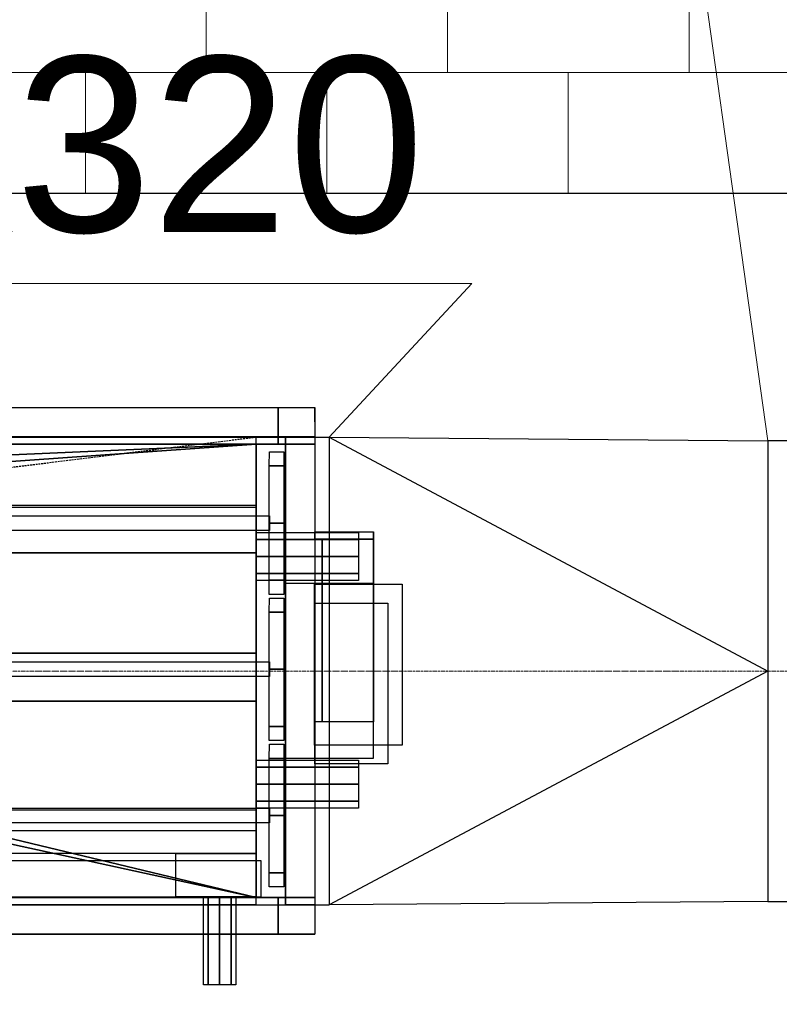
# Model space of a CAD drawing. Header units: millimetres. Extents: x 918337 to 1269480, y -257156 to -67477.
# Tile 58 of 114: x 1154582 to 1155101, y -221706 to -221033. Entities that reach past the tile are written whole.
import ezdxf

# ---------------------------------------------------------------- set-up
doc = ezdxf.new("R2010")
doc.units = ezdxf.units.MM
doc.linetypes.add('ACAD_ISO10W100', pattern=[18.5, 12, -3, 0.5, -3])
doc.linetypes.add('ČÁRKOVANÁ', pattern=[19.05, 12.7, -6.35])
doc.layers.get('0').update_dxf_attribs({"color": 8, "lineweight": 9})
for name, color, linetype, lineweight in [('1VZT - LEGENDY', 7, 'Continuous', 13), ('1VZT-POTRUBI', 4, 'Continuous', 30), ('1VZT-srafy', 253, 'Continuous', 13), ('1VZT-ČERCHOVANÁ', 7, 'ACAD_ISO10W100', 9), ('LEGENDY', 7, 'Continuous', 9)]:
    doc.layers.add(name, color=color, linetype=linetype, lineweight=lineweight)
for name, color, linetype in [('MAT_110_BYOLXP103919182844', 110, 'Continuous'), ('MAT_154_BYOLXP103919182844', 154, 'Continuous'), ('MAT_251_BYOLXP103919182844', 251, 'Continuous'), ('MAT_252_BYOLXP103919182844', 252, 'Continuous'), ('MAT_253_BYOLXP103919182844', 253, 'Continuous'), ('MAT_30_BYOLXP103919182844', 30, 'Continuous'), ('MAT_42_BYOLXP103919182844', 42, 'Continuous')]:
    doc.layers.add(name, color=color, linetype=linetype)
doc.styles.get("Standard").update_dxf_attribs({"font": 'arial.ttf'})

# ---------------------------------------------------------------- blocks, each defined once
blk = doc.blocks.new('1261_0_BYOLXP103919182844')
at = {"layer": 'MAT_253_BYOLXP103919182844'}
for points in [[(3245.2249, -220.0017), (2555.2249, -220.0017), (2555.2249, -200.0017), (3245.2249, -200.0017)], [(2575.2249, -540.0016), (2555.2249, -540.0016), (2555.2249, -220.0017), (2575.2249, -220.0017)], [(3245.2249, -540.0017), (3225.2249, -540.0017), (3225.2249, -220.0017), (3245.2249, -220.0017)], [(3245.2249, -560.0017), (2555.2249, -560.0016), (2555.2249, -540.0016), (3245.2249, -540.0017)]]:
    blk.add_3dface(points, dxfattribs=at)
blk = doc.blocks.new('1273_1_BYOLXP103919182844')
at = {"layer": 'MAT_253_BYOLXP103919182844'}
for points in [[(3245.2249, -220.0017), (2555.2249, -220.0017), (2555.2249, -200.0017), (3245.2249, -200.0017)], [(2575.2249, -540.0017), (2555.2249, -540.0017), (2555.2249, -220.0017), (2575.2249, -220.0017)], [(3245.2249, -540.0017), (3225.2249, -540.0017), (3225.2249, -220.0017), (3245.2249, -220.0017)], [(3245.2249, -560.0017), (2555.2249, -560.0017), (2555.2249, -540.0017), (3245.2249, -540.0017)]]:
    blk.add_3dface(points, dxfattribs=at)
blk = doc.blocks.new('1264_6_BYOLXP103919182844')
at = {"layer": 'MAT_253_BYOLXP103919182844'}
blk.add_3dface([(3220.2244, -560.002), (2580.2244, -560.002), (2580.2246, -535.002), (3220.2244, -535.002)], dxfattribs=at)
blk = doc.blocks.new('1264_7_BYOLXP103919182844')
at = {"layer": 'MAT_253_BYOLXP103919182844'}
blk.add_3dface([(3220.2246, -560.002), (2580.2246, -560.002), (2580.2246, -535.002), (3220.2246, -535.002)], dxfattribs=at)
blk = doc.blocks.new('1002_10_BYOLXP103919182844')
at = {"layer": 'MAT_252_BYOLXP103919182844'}
blk.add_3dface([(3220.2251, -225.0016), (2580.2251, -225.0016), (2580.2251, -200.0016), (3220.2251, -200.0016)], dxfattribs=at)
blk = doc.blocks.new('1002_11_BYOLXP103919182844')
at = {"layer": 'MAT_252_BYOLXP103919182844'}
blk.add_3dface([(3220.2249, -225.0018), (2580.2249, -225.0018), (2580.2249, -200.0018), (3220.2249, -200.0018)], dxfattribs=at)
blk = doc.blocks.new('1002_12_BYOLXP103919182844')
at = {"layer": 'MAT_252_BYOLXP103919182844'}
blk.add_3dface([(3220.2251, -560.0017), (2580.2251, -560.0016), (2580.2251, -535.0016), (3220.2251, -535.0017)], dxfattribs=at)
blk = doc.blocks.new('1002_13_BYOLXP103919182844')
at = {"layer": 'MAT_252_BYOLXP103919182844'}
blk.add_3dface([(3220.2249, -560.0017), (2580.2249, -560.0017), (2580.2249, -535.0017), (3220.2249, -535.0017)], dxfattribs=at)
blk = doc.blocks.new('1002_15_BYOLXP103919182844')
at = {"layer": 'MAT_253_BYOLXP103919182844'}
for points in [[(3245.2249, -225.0018), (3220.2249, -225.0018), (3220.2249, -200.0018), (3245.2249, -200.0018)], [(3245.2249, -535.0018), (3205.2249, -535.0018), (3205.2249, -225.0018), (3245.2249, -225.0018)], [(3245.2249, -560.0018), (3220.2249, -560.0018), (3220.2249, -535.0018), (3245.2249, -535.0018)]]:
    blk.add_3dface(points, dxfattribs=at)
blk = doc.blocks.new('1002_16_BYOLXP103919182844')
at = {"layer": 'MAT_252_BYOLXP103919182844'}
blk.add_3dface([(3220.2249, -560.0017), (2580.2251, -560.0017), (2580.2251, -535.0017), (3220.2249, -535.0017)], dxfattribs=at)
blk = doc.blocks.new('1293_20_BYOLXP103919182844')
at = {"layer": 'MAT_251_BYOLXP103919182844'}
blk.add_3dface([(3285.4248, -415.0017), (3250.4248, -415.0017), (3250.4248, -290.0016), (3285.4248, -290.0016)], dxfattribs=at)
blk = doc.blocks.new('1293_21_BYOLXP103919182844')
at = {"layer": 'MAT_252_BYOLXP103919182844'}
blk.add_3dface([(3250.425, -415.0017), (3245.625, -415.0017), (3245.625, -290.0016), (3250.425, -290.0016)], dxfattribs=at)
blk = doc.blocks.new('1293_22_BYOLXP103919182844')
at = {"layer": 'MAT_252_BYOLXP103919182844'}
blk.add_3dface([(3285.425, -290.0016), (3245.425, -290.0016), (3245.425, -285.0016), (3285.425, -285.0016)], dxfattribs=at)
blk = doc.blocks.new('1294_23_BYOLXP103919182844')
at = {"layer": 'MAT_252_BYOLXP103919182844'}
blk.add_3dface([(3285.4248, -290.0018), (3245.4248, -290.0018), (3245.4248, -285.0018), (3285.4248, -285.0018)], dxfattribs=at)
blk = doc.blocks.new('1294_24_BYOLXP103919182844')
at = {"layer": 'MAT_252_BYOLXP103919182844'}
blk.add_3dface([(3250.425, -415.0018), (3245.625, -415.0018), (3245.625, -290.0018), (3250.425, -290.0018)], dxfattribs=at)
blk = doc.blocks.new('1294_25_BYOLXP103919182844')
at = {"layer": 'MAT_251_BYOLXP103919182844'}
blk.add_3dface([(3285.425, -415.0018), (3250.425, -415.0018), (3250.425, -290.0018), (3285.425, -290.0018)], dxfattribs=at)
blk = doc.blocks.new('1001_32_BYOLXP103919182844')
at = {"layer": 'MAT_253_BYOLXP103919182844'}
blk.add_3dface([(3205.2246, -534.5016), (3150.2246, -534.5017), (3150.2246, -505.0016), (3205.2246, -505.0017)], dxfattribs=at)
blk = doc.blocks.new('1001_34_BYOLXP103919182844')
at = {"layer": 'MAT_253_BYOLXP103919182844'}
blk.add_3dface([(3205.2246, -505.0018), (2595.2246, -505.0017), (2595.2246, -475.0016), (3205.2246, -475.0017)], dxfattribs=at)
blk = doc.blocks.new('1027_36_BYOLXP103919182844')
at = {"layer": 'MAT_30_BYOLXP103919182844'}
blk.add_3dface([(3295.2251, -443.6637), (3245.2251, -443.6637), (3245.2251, -333.6637), (3295.2251, -333.6637)], dxfattribs=at)
blk = doc.blocks.new('1378_37_BYOLXP103919182844')
at = {"layer": 'MAT_253_BYOLXP103919182844'}
for points in [[(3205.2251, -445.8345), (3205.2251, -441.0018), (3275.2249, -441.0015), (3275.2249, -445.8342)], [(3205.2251, -457.5017), (3205.2251, -445.8345), (3275.2249, -445.8342), (3275.2251, -457.5015)], [(3205.2251, -469.169), (3205.2251, -457.5017), (3275.2251, -457.5015), (3275.2251, -469.1688)], [(3205.2251, -474.0017), (3205.2251, -469.169), (3275.2251, -469.1688), (3275.2251, -474.0015)]]:
    blk.add_3dface(points, dxfattribs=at)
blk = doc.blocks.new('1378_38_BYOLXP103919182844')
at = {"layer": 'MAT_253_BYOLXP103919182844'}
for points in [[(3205.2251, -290.1608), (3205.2251, -285.3281), (3275.2251, -285.3279), (3275.2251, -290.1606)], [(3205.2251, -301.8281), (3205.2251, -290.1608), (3275.2251, -290.1606), (3275.2251, -301.8279)], [(3205.2251, -313.4954), (3205.2251, -301.8281), (3275.2251, -301.8279), (3275.2251, -313.4952)], [(3205.2251, -318.3281), (3205.2251, -313.4954), (3275.2251, -313.4952), (3275.2251, -318.3278)]]:
    blk.add_3dface(points, dxfattribs=at)
blk = doc.blocks.new('1283_39_BYOLXP103919182844')
at = {"layer": 'MAT_42_BYOLXP103919182844'}
blk.add_3dface([(2595.2246, -225.0009), (3205.2246, -225.0025), (3205.2239, -535.0024), (2595.2239, -535.0009)], dxfattribs=at)
blk = doc.blocks.new('1264_41_BYOLXP103919182844')
at = {"layer": 'MAT_253_BYOLXP103919182844'}
blk.add_3dface([(3220.2253, -560.0018), (1760.2253, -560.0018), (1760.2253, -535.0018), (3220.2253, -535.0018)], dxfattribs=at)
blk = doc.blocks.new('1264_43_BYOLXP103919182844')
at = {"layer": 'MAT_253_BYOLXP103919182844'}
blk.add_3dface([(3220.2253, -560.0017), (1760.2253, -560.0018), (1760.2253, -535.0018), (3220.2253, -535.0017)], dxfattribs=at)
blk = doc.blocks.new('1002_47_BYOLXP103919182844')
at = {"layer": 'MAT_253_BYOLXP103919182844'}
blk.add_3dface([(2580.2251, -200.0001), (3220.2251, -200), (3220.2251, -225), (2580.2251, -225.0001)], dxfattribs=at)
blk = doc.blocks.new('1002_48_BYOLXP103919182844')
at = {"layer": 'MAT_253_BYOLXP103919182844'}
blk.add_3dface([(2580.2251, -200.0017), (3220.2251, -200.0017), (3220.2251, -225.0017), (2580.2251, -225.0017)], dxfattribs=at)
blk = doc.blocks.new('1002_51_BYOLXP103919182844')
at = {"layer": 'MAT_252_BYOLXP103919182844'}
blk.add_3dface([(3220.2251, -560.0017), (1760.2251, -560.0017), (1760.2251, -535.0017), (3220.2251, -535.0018)], dxfattribs=at)
blk = doc.blocks.new('1002_52_BYOLXP103919182844')
at = {"layer": 'MAT_252_BYOLXP103919182844'}
blk.add_3dface([(3220.2251, -560.0018), (1760.2251, -560.0018), (1760.2251, -535.0018), (3220.2251, -535.0019)], dxfattribs=at)
blk = doc.blocks.new('1002_53_BYOLXP103919182844')
at = {"layer": 'MAT_253_BYOLXP103919182844'}
for points in [[(3245.2251, -225.0017), (3220.2251, -225.0017), (3220.2251, -200.0017), (3245.2251, -200.0017)], [(3245.2251, -535.0017), (3205.2251, -535.0017), (3205.2251, -225.0017), (3245.2251, -225.0017)], [(3245.2251, -560.0017), (3220.2251, -560.0017), (3220.2251, -535.0017), (3245.2251, -535.0017)]]:
    blk.add_3dface(points, dxfattribs=at)
blk = doc.blocks.new('1002_55_BYOLXP103919182844')
at = {"layer": 'MAT_252_BYOLXP103919182844'}
blk.add_3dface([(3220.2251, -560.0017), (1760.2251, -560.0018), (1760.2251, -535.0018), (3220.2251, -535.0017)], dxfattribs=at)
blk = doc.blocks.new('1002_56_BYOLXP103919182844')
at = {"layer": 'MAT_252_BYOLXP103919182844'}
blk.add_3dface([(3220.2251, -225.0016), (2580.2251, -225.0016), (2580.2251, -200.0016), (3220.2251, -200.0016)], dxfattribs=at)
blk = doc.blocks.new('1292_64_BYOLXP103919182844')
at = {"layer": 'MAT_252_BYOLXP103919182844'}
blk.add_3dface([(3250.2251, -415.0017), (3245.425, -415.0017), (3245.425, -290.0017), (3250.2251, -290.0017)], dxfattribs=at)
blk = doc.blocks.new('1292_65_BYOLXP103919182844')
at = {"layer": 'MAT_251_BYOLXP103919182844'}
blk.add_3dface([(3285.2251, -415.0017), (3250.2251, -415.0017), (3250.2251, -290.0017), (3285.2251, -290.0017)], dxfattribs=at)
blk = doc.blocks.new('1292_66_BYOLXP103919182844')
at = {"layer": 'MAT_252_BYOLXP103919182844'}
blk.add_3dface([(3285.2251, -290.0017), (3245.2251, -290.0017), (3245.2251, -285.0017), (3285.2251, -285.0017)], dxfattribs=at)
blk = doc.blocks.new('1291_73_BYOLXP103919182844')
at = {"layer": 'MAT_252_BYOLXP103919182844'}
blk.add_3dface([(3250.2251, -415.0018), (3245.425, -415.0018), (3245.425, -290.0018), (3250.2251, -290.0018)], dxfattribs=at)
blk = doc.blocks.new('1291_74_BYOLXP103919182844')
at = {"layer": 'MAT_251_BYOLXP103919182844'}
blk.add_3dface([(3285.2251, -415.0018), (3250.2251, -415.0018), (3250.2251, -290.0018), (3285.2251, -290.0018)], dxfattribs=at)
blk = doc.blocks.new('1291_75_BYOLXP103919182844')
at = {"layer": 'MAT_252_BYOLXP103919182844'}
blk.add_3dface([(3285.2251, -290.0018), (3245.2251, -290.0018), (3245.2251, -285.0018), (3285.2251, -285.0018)], dxfattribs=at)
blk = doc.blocks.new('1383_76_BYOLXP103919182844')
at = {"layer": 'MAT_110_BYOLXP103919182844'}
for points in [[(3172.447, -594.7483), (3169.2251, -594.7483), (3169.2251, -534.7483), (3172.4468, -534.7483)], [(3180.2251, -594.7483), (3172.447, -594.7483), (3172.4468, -534.7483), (3180.2251, -534.7483)], [(3188.0034, -594.7482), (3180.2251, -594.7483), (3180.2251, -534.7483), (3188.0034, -534.7482)], [(3191.2251, -594.7482), (3188.0034, -594.7482), (3188.0034, -534.7482), (3191.2251, -534.7482)]]:
    blk.add_3dface(points, dxfattribs=at)
blk = doc.blocks.new('1383_77_BYOLXP103919182844')
at = {"layer": 'MAT_110_BYOLXP103919182844'}
for points in [[(3172.4468, -594.7482), (3169.2251, -594.7482), (3169.2249, -534.7482), (3172.4468, -534.7482)], [(3180.2251, -594.7482), (3172.4468, -594.7482), (3172.4468, -534.7482), (3180.2249, -534.7482)], [(3188.0032, -594.7482), (3180.2251, -594.7482), (3180.2249, -534.7482), (3188.0029, -534.7482)], [(3191.2251, -594.7482), (3188.0032, -594.7482), (3188.0029, -534.7482), (3191.2249, -534.7482)]]:
    blk.add_3dface(points, dxfattribs=at)
blk = doc.blocks.new('1130_78_BYOLXP103919182844')
at = {"layer": 'MAT_154_BYOLXP103919182844'}
blk.add_3dface([(3208.4656, -534.702), (1760.7255, -534.702), (1760.7255, -509.7022), (3208.4656, -509.702)], dxfattribs=at)
blk = doc.blocks.new('1065_79_BYOLXP103919182844')
at = {"layer": 'MAT_154_BYOLXP103919182844'}
for points in [[(2941.2249, -299.2469), (2941.2246, -266.7745), (3205.2246, -266.774), (3205.2249, -299.2465)], [(2941.2251, -489.3482), (2941.2249, -299.2469), (3205.2249, -299.2465), (3205.2251, -489.3477)]]:
    blk.add_3dface(points, dxfattribs=at)
blk = doc.blocks.new('1065_80_BYOLXP103919182844')
at = {"layer": 'MAT_30_BYOLXP103919182844'}
blk.add_3dface([(3304.9749, -430.7503), (3244.9749, -430.7503), (3244.9749, -320.7503), (3304.9749, -320.7503)], dxfattribs=at)
blk = doc.blocks.new('1002_83_BYOLXP103919182844')
at = {"layer": 'MAT_253_BYOLXP103919182844'}
blk.add_3dface([(3205.2246, -268.002), (3205.2246, -400.8668), (2941.2246, -400.8669), (2941.2246, -268.0021)], dxfattribs=at)
blk = doc.blocks.new('1002_85_BYOLXP103919182844')
at = {"layer": 'MAT_253_BYOLXP103919182844'}
for points in [[(2941.2263, -367.87), (2941.2268, -225.005), (3205.2129, -225.006), (3205.2124, -367.871)], [(2941.2263, -400.87), (2941.2263, -367.87), (3205.2124, -367.871), (3205.2122, -400.871)], [(2941.2256, -535.005), (2941.2263, -400.87), (3205.2122, -400.871), (3205.2117, -535.0059)]]:
    blk.add_3dface(points, dxfattribs=at)
blk = doc.blocks.new('1065_86_BYOLXP103919182844')
at = {"layer": 'MAT_154_BYOLXP103919182844'}
blk.add_3dface([(3205.0249, -534.7017), (1760.7249, -534.7018), (1760.7249, -509.7018), (3205.0249, -509.7017)], dxfattribs=at)
blk = doc.blocks.new('1264_160_BYOLXP103919182844')
at = {"layer": 'MAT_253_BYOLXP103919182844'}
blk.add_3dface([(3220.2249, -560.0021), (2580.2249, -560.0021), (2580.2249, -535.0021), (3220.2249, -535.0021)], dxfattribs=at)
blk = doc.blocks.new('1002_162_BYOLXP103919182844')
at = {"layer": 'MAT_252_BYOLXP103919182844'}
blk.add_3dface([(3220.2249, -225.0018), (2580.2249, -225.0018), (2580.2249, -200.0018), (3220.2249, -200.0018)], dxfattribs=at)
blk = doc.blocks.new('1002_163_BYOLXP103919182844')
at = {"layer": 'MAT_252_BYOLXP103919182844'}
blk.add_3dface([(3220.2249, -225.0019), (2580.2249, -225.0019), (2580.2249, -200.0019), (3220.2249, -200.0019)], dxfattribs=at)
blk = doc.blocks.new('1002_164_BYOLXP103919182844')
at = {"layer": 'MAT_252_BYOLXP103919182844'}
blk.add_3dface([(3220.2249, -560.0018), (2580.2249, -560.0018), (2580.2249, -535.0018), (3220.2249, -535.0018)], dxfattribs=at)
blk = doc.blocks.new('1002_165_BYOLXP103919182844')
at = {"layer": 'MAT_252_BYOLXP103919182844'}
blk.add_3dface([(3220.2249, -560.0018), (2580.2249, -560.0018), (2580.2249, -535.0018), (3220.2249, -535.0018)], dxfattribs=at)
blk = doc.blocks.new('1002_166_BYOLXP103919182844')
at = {"layer": 'MAT_253_BYOLXP103919182844'}
for points in [[(3245.2249, -225.0018), (3220.2249, -225.0018), (3220.2249, -200.0018), (3245.2249, -200.0018)], [(3245.2249, -535.0018), (3205.2249, -535.0018), (3205.2249, -225.0018), (3245.2249, -225.0018)], [(3245.2249, -560.0018), (3220.2249, -560.0018), (3220.2249, -535.0018), (3245.2249, -535.0018)]]:
    blk.add_3dface(points, dxfattribs=at)
blk = doc.blocks.new('1292_168_BYOLXP103919182844')
at = {"layer": 'MAT_252_BYOLXP103919182844'}
blk.add_3dface([(3250.2249, -415.0018), (3245.4248, -415.0018), (3245.4248, -290.0018), (3250.2249, -290.0018)], dxfattribs=at)
blk = doc.blocks.new('1292_169_BYOLXP103919182844')
at = {"layer": 'MAT_251_BYOLXP103919182844'}
blk.add_3dface([(3285.2249, -415.0018), (3250.2249, -415.0018), (3250.2249, -290.0018), (3285.2249, -290.0018)], dxfattribs=at)
blk = doc.blocks.new('1292_170_BYOLXP103919182844')
at = {"layer": 'MAT_252_BYOLXP103919182844'}
blk.add_3dface([(3285.2249, -290.0018), (3245.2249, -290.0018), (3245.2249, -285.0018), (3285.2249, -285.0018)], dxfattribs=at)
blk = doc.blocks.new('1291_177_BYOLXP103919182844')
at = {"layer": 'MAT_252_BYOLXP103919182844'}
blk.add_3dface([(3250.2249, -415.0018), (3245.4248, -415.0018), (3245.4248, -290.0018), (3250.2249, -290.0018)], dxfattribs=at)
blk = doc.blocks.new('1291_178_BYOLXP103919182844')
at = {"layer": 'MAT_251_BYOLXP103919182844'}
blk.add_3dface([(3285.2249, -415.0018), (3250.2249, -415.0018), (3250.2249, -290.0018), (3285.2249, -290.0018)], dxfattribs=at)
blk = doc.blocks.new('1291_179_BYOLXP103919182844')
at = {"layer": 'MAT_252_BYOLXP103919182844'}
blk.add_3dface([(3285.2249, -290.0018), (3245.2249, -290.0018), (3245.2249, -285.0018), (3285.2249, -285.0018)], dxfattribs=at)
blk = doc.blocks.new('1001_183_BYOLXP103919182844')
at = {"layer": 'MAT_252_BYOLXP103919182844'}
for points in [[(3032.7278, -232.5037), (2767.7288, -232.5038), (2595.2288, -225.0038), (3205.2288, -225.0037)], [(2595.2288, -535.0043), (2595.2288, -225.0038), (2767.7278, -232.5038), (2767.7288, -497.504)], [(3032.729, -497.504), (3032.7278, -232.5037), (3205.2278, -225.0037), (3205.2278, -535.0043)], [(3205.2278, -535.0043), (2595.2288, -535.0043), (2767.7288, -497.5041), (3032.729, -497.504)]]:
    blk.add_3dface(points, dxfattribs=at)
blk = doc.blocks.new('1001_185_BYOLXP103919182844')
at = {"layer": 'MAT_253_BYOLXP103919182844'}
blk.add_3dface([(3205.2246, -534.5018), (3150.2246, -534.5017), (3150.2246, -505.0018), (3205.2246, -505.0017)], dxfattribs=at)
blk = doc.blocks.new('1001_186_BYOLXP103919182844')
at = {"layer": 'MAT_253_BYOLXP103919182844'}
blk.add_3dface([(3205.2246, -505.0019), (2595.2246, -505.002), (2595.2246, -475.0019), (3205.2246, -475.0018)], dxfattribs=at)
blk = doc.blocks.new('1001_189_BYOLXP103919182844')
at = {"layer": 'MAT_252_BYOLXP103919182844'}
for points in [[(2772.7246, -492.5012), (2595.2246, -535.0007), (2595.2256, -225.0007), (2772.7253, -237.5012)], [(2595.2256, -225.0007), (3205.2253, -225.0024), (3027.7253, -237.5019), (2772.7253, -237.5012)], [(3205.2246, -535.0023), (3027.7246, -492.5019), (3027.7253, -237.5019), (3205.2253, -225.0024)], [(3205.2246, -535.0023), (2595.2246, -535.0007), (2772.7246, -492.5012), (3027.7246, -492.5019)]]:
    blk.add_3dface(points, dxfattribs=at)
blk = doc.blocks.new('1283_191_BYOLXP103919182844')
at = {"layer": 'MAT_253_BYOLXP103919182844'}
for points in [[(3214.1929, -239.8798), (3214.1948, -230.2198), (3224.1948, -230.2218), (3224.1929, -239.8818)], [(3214.1848, -278.9698), (3214.1929, -239.8798), (3224.1929, -239.8818), (3224.1848, -278.9718)], [(3214.1768, -318.0598), (3214.1848, -278.9698), (3224.1848, -278.9718), (3224.1768, -318.0618)], [(3214.1748, -327.7198), (3214.1768, -318.0598), (3224.1768, -318.0618), (3224.1748, -327.7218)]]:
    blk.add_3dface(points, dxfattribs=at)
blk = doc.blocks.new('1283_192_BYOLXP103919182844')
at = {"layer": 'MAT_253_BYOLXP103919182844'}
for points in [[(3214.1929, -339.8798), (3214.1948, -330.2198), (3224.1948, -330.2218), (3224.1929, -339.8818)], [(3214.1848, -378.9698), (3214.1929, -339.8798), (3224.1929, -339.8818), (3224.1848, -378.9718)], [(3214.1768, -418.0598), (3214.1848, -378.9698), (3224.1848, -378.9718), (3224.1768, -418.0618)], [(3214.1748, -427.7198), (3214.1768, -418.0598), (3224.1768, -418.0618), (3224.1748, -427.7218)]]:
    blk.add_3dface(points, dxfattribs=at)
blk = doc.blocks.new('1283_196_BYOLXP103919182844')
at = {"layer": 'MAT_253_BYOLXP103919182844'}
for points in [[(3214.1929, -439.8798), (3214.1948, -430.2198), (3224.1948, -430.2218), (3224.1929, -439.8818)], [(3214.1848, -478.9698), (3214.1929, -439.8798), (3224.1929, -439.8818), (3224.1848, -478.9718)], [(3214.1768, -518.0598), (3214.1848, -478.9698), (3224.1848, -478.9718), (3224.1768, -518.0618)], [(3214.1748, -527.7197), (3214.1768, -518.0598), (3224.1768, -518.0618), (3224.1748, -527.7218)]]:
    blk.add_3dface(points, dxfattribs=at)
blk = doc.blocks.new('1283_197_BYOLXP103919182844')
at = {"layer": 'MAT_253_BYOLXP103919182844'}
blk.add_3dface([(2584.2249, -274.0018), (3214.2249, -274.0018), (3214.2249, -284.0018), (2584.2249, -284.0018)], dxfattribs=at)
blk = doc.blocks.new('1283_198_BYOLXP103919182844')
at = {"layer": 'MAT_253_BYOLXP103919182844'}
blk.add_3dface([(2584.2249, -373.9698), (3214.2249, -373.9698), (3214.2249, -383.9698), (2584.2249, -383.9698)], dxfattribs=at)
blk = doc.blocks.new('1001_199_BYOLXP103919182844')
at = {"layer": 'MAT_253_BYOLXP103919182844'}
blk.add_3dface([(2584.2249, -473.9717), (3214.2249, -473.9718), (3214.2249, -483.9718), (2584.2249, -483.9717)], dxfattribs=at)
blk = doc.blocks.new('1261_200_BYOLXP103919182844')
at = {"layer": 'MAT_253_BYOLXP103919182844'}
for points in [[(2555.1873, -200.1568), (2555.1919, -220.1568), (2555.1907, -220.158), (2555.186, -200.158)], [(3245.1873, -199.9996), (3245.1919, -219.9996), (2555.1919, -220.1568), (2555.1873, -200.1568)], [(2555.1919, -220.1568), (3245.1919, -219.9996), (3245.1907, -220.0007), (2555.1907, -220.158)], [(2555.1919, -220.1568), (2555.2646, -540.1567), (2555.2637, -540.158), (2555.1907, -220.158)], [(2575.1919, -220.1523), (2575.2646, -540.1522), (2555.2646, -540.1567), (2555.1919, -220.1568)], [(3225.1919, -220.0041), (3225.2646, -540.004), (3225.2637, -540.0052), (3225.1907, -220.0052)], [(3245.1919, -219.9996), (3245.2646, -539.9995), (3225.2646, -540.004), (3225.1919, -220.0041)], [(2555.2646, -540.1567), (2555.2693, -560.1567), (2555.2681, -560.158), (2555.2637, -540.158)], [(3245.2646, -539.9995), (3245.2693, -559.9995), (2555.2693, -560.1567), (2555.2646, -540.1567)], [(2555.2693, -560.1567), (3245.2693, -559.9995), (3245.2681, -560.0007), (2555.2681, -560.158)]]:
    blk.add_3dface(points, dxfattribs=at)
blk = doc.blocks.new('1273_201_BYOLXP103919182844')
at = {"layer": 'MAT_253_BYOLXP103919182844'}
for points in [[(2555.1873, -200.1568), (2555.1919, -220.1568), (2555.1907, -220.158), (2555.186, -200.158)], [(3245.1873, -199.9996), (3245.1919, -219.9996), (2555.1919, -220.1568), (2555.1873, -200.1568)], [(2555.1919, -220.1568), (3245.1919, -219.9996), (3245.1907, -220.0007), (2555.1907, -220.158)], [(2555.1919, -220.1568), (2555.2646, -540.1567), (2555.2637, -540.158), (2555.1907, -220.158)], [(2575.1919, -220.1523), (2575.2646, -540.1522), (2555.2646, -540.1567), (2555.1919, -220.1568)], [(3225.1919, -220.0041), (3225.2646, -540.004), (3225.2637, -540.0052), (3225.1907, -220.0053)], [(3245.1919, -219.9996), (3245.2646, -539.9995), (3225.2646, -540.004), (3225.1919, -220.0041)], [(2555.2646, -540.1567), (2555.2693, -560.1567), (2555.2681, -560.158), (2555.2637, -540.158)], [(3245.2646, -539.9995), (3245.2693, -559.9995), (2555.2693, -560.1567), (2555.2646, -540.1567)], [(2555.2693, -560.1567), (3245.2693, -559.9995), (3245.2681, -560.0007), (2555.2681, -560.158)]]:
    blk.add_3dface(points, dxfattribs=at)
blk = doc.blocks.new('1091_202_BYOLXP103919182844')
at = {"layer": 'MAT_30_BYOLXP103919182844'}
blk.add_3dface([(3225.2249, -320.0018), (3285.2249, -320.0018), (3285.2249, -440.0018), (3225.2249, -440.0018)], dxfattribs=at)
blk = doc.blocks.new('1261_204_BYOLXP103919182844')
at = {"layer": 'MAT_253_BYOLXP103919182844'}
for points in [[(2555.2249, -200.0017), (3245.2249, -200.0018), (3245.2249, -220.0018), (2555.2249, -220.0017)], [(2555.2249, -220.0017), (2575.2249, -220.0017), (2575.2249, -540.0017), (2555.2249, -540.0017)], [(3225.2249, -220.0018), (3245.2249, -220.0018), (3245.2249, -540.0018), (3225.2249, -540.0018)], [(2555.2249, -540.0017), (3245.2249, -540.0018), (3245.2249, -560.0018), (2555.2249, -560.0017)]]:
    blk.add_3dface(points, dxfattribs=at)
blk = doc.blocks.new('1273_205_BYOLXP103919182844')
at = {"layer": 'MAT_253_BYOLXP103919182844'}
for points in [[(2555.2249, -200.0017), (3245.2249, -200.0018), (3245.2249, -220.0018), (2555.2249, -220.0017)], [(2555.2249, -220.0017), (2575.2249, -220.0017), (2575.2249, -540.0017), (2555.2249, -540.0017)], [(3225.2249, -220.0018), (3245.2249, -220.0018), (3245.2249, -540.0018), (3225.2249, -540.0018)], [(2555.2249, -540.0017), (3245.2249, -540.0018), (3245.2249, -560.0018), (2555.2249, -560.0017)]]:
    blk.add_3dface(points, dxfattribs=at)
blk = doc.blocks.new('axaxasxsaxa')
for points in [[(3220.2251, -225.0017), (1760.2251, -225.0017), (1760.2251, -200.0017), (3220.2251, -200.0018)], [(3220.2251, -225.0018), (1760.2251, -225.0018), (1760.2251, -200.0018), (3220.2251, -200.0018)], [(3205.2271, -225.0022), (3205.2271, -268.0022), (1775.2245, -268.0024), (1775.2245, -225.0024)]]:
    blk.add_3dface(points)
for name in ['1261_200_BYOLXP103919182844', '1273_201_BYOLXP103919182844', '1261_0_BYOLXP103919182844', '1273_1_BYOLXP103919182844', '1261_204_BYOLXP103919182844', '1273_205_BYOLXP103919182844', '1002_11_BYOLXP103919182844', '1002_162_BYOLXP103919182844', '1002_163_BYOLXP103919182844', '1002_47_BYOLXP103919182844', '1002_10_BYOLXP103919182844', '1002_56_BYOLXP103919182844', '1002_48_BYOLXP103919182844', '1002_15_BYOLXP103919182844', '1002_166_BYOLXP103919182844', '1002_53_BYOLXP103919182844', '1283_39_BYOLXP103919182844', '1001_189_BYOLXP103919182844', '1001_183_BYOLXP103919182844', '1002_85_BYOLXP103919182844', '1283_191_BYOLXP103919182844', '1065_79_BYOLXP103919182844', '1002_83_BYOLXP103919182844', '1283_197_BYOLXP103919182844', '1378_38_BYOLXP103919182844', '1292_170_BYOLXP103919182844', '1291_179_BYOLXP103919182844', '1292_66_BYOLXP103919182844', '1291_75_BYOLXP103919182844', '1294_23_BYOLXP103919182844', '1293_22_BYOLXP103919182844', '1292_168_BYOLXP103919182844', '1291_177_BYOLXP103919182844', '1292_64_BYOLXP103919182844', '1291_73_BYOLXP103919182844', '1293_21_BYOLXP103919182844', '1294_24_BYOLXP103919182844', '1292_169_BYOLXP103919182844', '1291_178_BYOLXP103919182844', '1292_65_BYOLXP103919182844', '1291_74_BYOLXP103919182844', '1293_20_BYOLXP103919182844', '1294_25_BYOLXP103919182844', '1091_202_BYOLXP103919182844', '1065_80_BYOLXP103919182844', '1283_192_BYOLXP103919182844', '1027_36_BYOLXP103919182844', '1283_198_BYOLXP103919182844', '1283_196_BYOLXP103919182844', '1378_37_BYOLXP103919182844', '1001_199_BYOLXP103919182844', '1001_34_BYOLXP103919182844', '1001_186_BYOLXP103919182844', '1065_86_BYOLXP103919182844', '1130_78_BYOLXP103919182844', '1001_32_BYOLXP103919182844', '1001_185_BYOLXP103919182844', '1002_51_BYOLXP103919182844', '1002_55_BYOLXP103919182844', '1002_52_BYOLXP103919182844', '1264_43_BYOLXP103919182844', '1264_41_BYOLXP103919182844', '1264_6_BYOLXP103919182844', '1264_7_BYOLXP103919182844', '1002_13_BYOLXP103919182844', '1002_164_BYOLXP103919182844', '1002_165_BYOLXP103919182844', '1264_160_BYOLXP103919182844', '1002_12_BYOLXP103919182844', '1002_16_BYOLXP103919182844', '1383_77_BYOLXP103919182844', '1383_76_BYOLXP103919182844']:
    blk.add_blockref(name, (0, 0))

msp = doc.modelspace()

# ---------------------------------------------------------------- hatches: boundary and pattern name
at = {"ltscale": 0.1}
h = msp.add_hatch(dxfattribs=at)
h.set_pattern_fill('BRICK', color=256, scale=13)
h.set_pattern_definition([(0, (121532.456, -85387.46), (0, 82.55), []), (90, (121532.46, -85387.46), (-165.1, 1e-14), [82.55, -82.55]), (90, (121615, -85387.46), (-165.1, 1e-14), [-82.55, 82.55])])
h.paths.add_polyline_path([(1150631.81, -221024.76), (1150631.81, -218290.11), (1150431.81, -218290.11), (1150431.81, -221024.76)])
h.paths.add_polyline_path([(1152931.81, -223257.86), (1152931.81, -224106.99), (1152931.81, -224227), (1153131.81, -224227), (1153131.81, -224133.23), (1153131.81, -223257.86)])
h.paths.add_polyline_path([(1156041.52, -220038.09), (1156041.52, -218409.87, -0.351247), (1155741.52, -218209.69), (1155741.52, -220038.09)])
h.paths.add_polyline_path([(1154567.66, -220042), (1157678.37, -220042), (1157678.37, -219157.18), (1154567.66, -219157.18)], flags=9)
at = {"layer": '1VZT-srafy', "ltscale": 0.1}
h = msp.add_hatch(dxfattribs=at)
h.set_pattern_fill('BRICK', color=256, scale=13)
h.paths.add_polyline_path([(1156041.52, -222425.22), (1155884.58, -222053.03), (1155741.52, -222053.03), (1155741.52, -224227), (1156041.52, -224227)])
h.paths.add_polyline_path([(1156041.52, -222053.03), (1155884.58, -222053.03), (1156041.52, -222425.22)], flags=17)
h.paths.add_polyline_path([(1155957.04, -221635.76), (1155741.52, -221635.76), (1155741.52, -221738.03), (1155982.53, -221738.03)])
h.paths.add_polyline_path([(1156041.52, -221635.76), (1155957.04, -221635.76), (1155982.53, -221738.03), (1156041.52, -221738.03)])
h.paths.add_polyline_path([(1156041.52, -220038.09), (1155741.52, -220038.09), (1155741.52, -220949.3), (1155158.7, -220949.3), (1155298.19, -221151.54), (1155741.52, -221151.54), (1155741.52, -221320.76), (1156041.52, -221320.76)])
h.paths.add_polyline_path([(1155158.7, -220949.3), (1153873.17, -220949.3), (1153919.64, -221151.54), (1155298.19, -221151.54)])
h.paths.add_polyline_path([(1153873.17, -220949.3), (1152931.81, -220949.3), (1152931.81, -221314.37), (1153131.81, -221314.37), (1153131.81, -221151.54), (1153919.64, -221151.54)])
h.paths.add_polyline_path([(1155639.11, -220859.85), (1155978.81, -220859.85), (1155978.81, -220612.57), (1155639.11, -220612.57)], flags=25)
h.paths.add_polyline_path([(1154186.09, -221243.55), (1154889.31, -221243.55), (1154889.31, -220996.26), (1154186.09, -220996.26)], flags=9)
h = msp.add_hatch(dxfattribs=at)
h.set_pattern_fill('HONEY', color=256, scale=13)
h.paths.add_polyline_path([(1153983.73, -221738.03, -0.414214), (1153933.73, -221688.03), (1153698.77, -221688.03), (1153698.77, -221690.23), (1153679.77, -221690.23), (1153679.77, -221690.23), (1153579.17, -221690.23), (1153567.77, -221690.23), (1153283.73, -221688.03, 0.414213), (1153648.73, -222053.03), (1153983.73, -222053.03)])
h.paths.add_polyline_path([(1152446.64, -223261.78), (1155557.35, -223261.78), (1155557.35, -222376.96), (1152446.64, -222376.96)], flags=9)

# ---------------------------------------------------------------- linework, layer by layer
at = {"ltscale": 0.1}
msp.add_line((1155741.52, -221151.54), (1153131.81, -221151.54), dxfattribs=at)
at = {"layer": '1VZT - LEGENDY', "ltscale": 0.1}
for p, q in [((1155032.99, -220887.79), (1155093.57, -221320.76, -285.07)), ((1154178.93, -221213.27), (1154891.1, -221213.27)), ((1154891.1, -221213.27), (1154793.57, -221318.18, -300))]:
    msp.add_line(p, q, dxfattribs=at)
at = {"layer": '1VZT-POTRUBI', "ltscale": 0.1}
for p, q in [((1154093.57, -221318.18, -300), (1154743.57, -221318.18, -300)), ((1154743.57, -221318.18, -300), (1154743.57, -221638.18, -300)), ((1154743.57, -221318.18, -300), (1154793.57, -221318.18, -300)), ((1154793.57, -221318.18, -300), (1154793.57, -221638.03, -300)), ((1154793.57, -221318.18, -300), (1155093.57, -221320.76, -299.88)), ((1154793.57, -221318.18, -300), (1155093.57, -221478.26, -285.07)), ((1155093.57, -221320.76, -285.07), (1155093.57, -221635.76, -285.07)), ((1155359.24, -221320.76), (1155093.57, -221320.76, -285.07)), ((1155093.57, -221478.26, -285.07), (1154793.57, -221638.03, -300)), ((1154743.57, -221638.18, -300), (1154093.57, -221638.18, -300)), ((1154743.57, -221638.03, -300), (1154793.57, -221638.03, -300)), ((1155093.57, -221635.76, -285.07), (1154793.57, -221638.03, -300)), ((1155093.57, -221635.76, -285.07), (1155366.68, -221635.94))]:
    msp.add_line(p, q, dxfattribs=at)
at = {"layer": '1VZT-POTRUBI', "linetype": 'ČÁRKOVANÁ', "ltscale": 0.1}
msp.add_line((1154178.95, -221387.98), (1154743.57, -221318.18, -300), dxfattribs=at)
at = {"layer": '1VZT-ČERCHOVANÁ', "ltscale": 0.1}
msp.add_line((1156041.52, -221478.26), (1153430.27, -221478.26), dxfattribs=at)

# ---------------------------------------------------------------- block references
at = {"linetype": 'Continuous'}
msp.add_blockref('axaxasxsaxa', (1151538.55, -221098.03, -300), dxfattribs=at)

# ---------------------------------------------------------------- texts
at = {"layer": 'LEGENDY', "lineweight": 5, "insert": (1154537.21, -221118.84), "char_height": 120, "attachment_point": 5}
msp.add_mtext_dynamic_manual_height_columns('315x320', width=1517.3573, gutter_width=12.5, heights=[0], dxfattribs=at)

doc.saveas('drawing.dxf')
